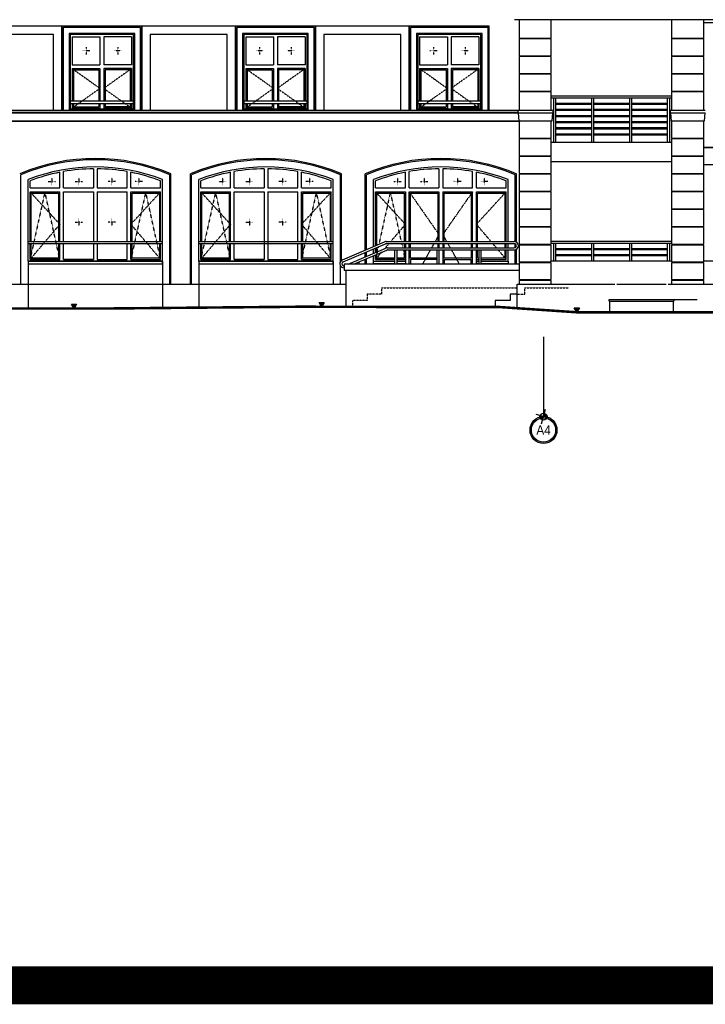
# Model space of a CAD drawing. Header units: inches. Extents: x -281236 to -70395, y 38777 to 102341.
# Tile 226 of 244: x -99095 to -97467, y 46338 to 48675. Entities that reach past the tile are written whole.
import ezdxf
from ezdxf.enums import TextEntityAlignment as Align

# ---------------------------------------------------------------- set-up
doc = ezdxf.new("R2010")
doc.units = ezdxf.units.IN
doc.header["$MEASUREMENT"] = 0
for name, pattern in [('CENTER', [2, 1.25, -0.25, 0.25, -0.25]), ('DASHED', [0.75, 0.5, -0.25]), ('DASHED2', [0.375, 0.25, -0.125])]:
    doc.linetypes.add(name, pattern=pattern)
doc.layers.get('0').update_dxf_attribs({"color": 101})
for name, color, linetype in [('Det--widok', 8, 'Continuous'), ('Fas--widok-cienka', 9, 'Continuous'), ('Fas--widok-glowna', 7, 'Continuous'), ('Fas-balustrada-widok', 64, 'Continuous'), ('Fas-kamien-hatch', 31, 'Continuous'), ('Fas-okno-hatch', 251, 'Continuous'), ('Fas-okno-widok', 8, 'Continuous'), ('opis-drogowy', 7, 'Continuous'), ('Os-osie glowne', 8, 'CENTER'), ('Os-osie-opis', 8, 'Continuous'), ('Pzt-uksztaltowanie terenu', 7, 'Continuous'), ('Sc-cegla pelna-hatch', 8, 'Continuous')]:
    doc.layers.add(name, color=color, linetype=linetype)
doc.styles.add('dwg_opis duży', font='ARIAL.TTF', dxfattribs={"width": 0.9})

# ---------------------------------------------------------------- blocks, each defined once
blk = doc.blocks.new('_opis_osi_liczbowy')
blk.add_hatch(color=256).paths.add_polyline_path([(32, 32), (32, 28.8, -1), (32, -28.8), (32, -32, 1)])
at = {"layer": 'Defpoints'}
h = blk.add_hatch(color=256, dxfattribs=at)
h.paths.add_polyline_path([(-2.2, -8, 0.414214), (8, -2.2), (0, 0)])
h.paths.add_polyline_path([(-8, 2.2), (0, 0), (2.2, 8, 0.414214)])
for radius in [32, 28.8]:
    blk.add_circle((32, 0), radius)
for p, q in [((17.3, -4.6), (-17.3, 4.6)), ((4.6, 17.3), (-4.6, -17.3))]:
    blk.add_line(p, q, dxfattribs=at)
blk.add_circle((0, 0), 8.32, dxfattribs=at)
at = {"style": 'dwg_opis duży', "width": 0.9}
blk.add_attdef('AXNAMEH', text='', height=22.4, rotation=90, dxfattribs=at).set_placement((32, 0), align=Align.MIDDLE_CENTER)

msp = doc.modelspace()

# ---------------------------------------------------------------- hatches: boundary and pattern name
at = {"layer": 'opis-drogowy'}
for points in [[(-98959.47, 48000.06), (-98965.47, 47989.66), (-98971.47, 48000.06)], [(-98372.27, 48004.06), (-98378.27, 47993.66), (-98384.27, 48004.06)], [(-97766.42, 47991.06), (-97772.42, 47980.66), (-97778.42, 47991.06)]]:
    msp.add_hatch(color=7, dxfattribs=at).paths.add_polyline_path(points)

# ---------------------------------------------------------------- linework, layer by layer
at = {"layer": 'Det--widok', "ltscale": 2}
msp.add_line((-97541.94, 48010.66), (-97486.91, 48010.66), dxfattribs=at)
at = {"layer": 'Fas--widok-cienka'}
for p, q in [((-97908.94, 48675.23), (-97908.94, 48631.71)), ((-97832.94, 48631.71), (-97832.94, 48675.23)), ((-97547.33, 48675.23), (-97547.33, 48631.71)), ((-97471.33, 48631.71), (-97471.33, 48675.23)), ((-97908.94, 48631.71), (-97832.94, 48631.71)), ((-97905.94, 48631.71), (-97905.94, 48629.71)), ((-97835.94, 48631.71), (-97835.94, 48629.71)), ((-97547.33, 48631.71), (-97471.33, 48631.71)), ((-97544.33, 48631.71), (-97544.33, 48629.71)), ((-97474.33, 48631.71), (-97474.33, 48629.71)), ((-97905.94, 48589.71), (-97905.94, 48587.71)), ((-97835.94, 48589.71), (-97835.94, 48587.71)), ((-97544.33, 48589.71), (-97544.33, 48587.71)), ((-97474.33, 48589.71), (-97474.33, 48587.71)), ((-97905.94, 48547.71), (-97905.94, 48545.71)), ((-97835.94, 48547.71), (-97835.94, 48545.71)), ((-97544.33, 48547.71), (-97544.33, 48545.71)), ((-97474.33, 48547.71), (-97474.33, 48545.71)), ((-97832.94, 48503.71), (-97908.94, 48503.71)), ((-97908.94, 48503.71), (-97908.94, 48459.71)), ((-97905.94, 48505.71), (-97905.94, 48503.71)), ((-97835.94, 48505.71), (-97835.94, 48503.71)), ((-97832.94, 48459.71), (-97832.94, 48503.71)), ((-97471.33, 48503.71), (-97547.33, 48503.71)), ((-97547.33, 48503.71), (-97547.33, 48459.71)), ((-97544.33, 48505.71), (-97544.33, 48503.71)), ((-97474.33, 48505.71), (-97474.33, 48503.71)), ((-97471.33, 48459.71), (-97471.33, 48503.71)), ((-97829.11, 48459.71), (-97912.77, 48459.71)), ((-97912.77, 48459.71), (-97912.77, 48454.36)), ((-97912.77, 48454.36), (-97829.11, 48454.36)), ((-97911.77, 48454.36), (-97910.27, 48434.36)), ((-97830.11, 48454.36), (-97831.61, 48434.36)), ((-97829.11, 48459.71), (-97829.11, 48454.36)), ((-97467.5, 48459.71), (-97551.15, 48459.71)), ((-97551.15, 48459.71), (-97551.15, 48454.36)), ((-97551.15, 48454.36), (-97467.5, 48454.36)), ((-97550.15, 48454.36), (-97548.65, 48434.36)), ((-97468.5, 48454.36), (-97470, 48434.36)), ((-97831.61, 48434.36), (-97910.27, 48434.36)), ((-97470, 48434.36), (-97548.65, 48434.36)), ((-97905.94, 48394.36), (-97905.94, 48392.36)), ((-97544.33, 48394.36), (-97544.33, 48392.36)), ((-97474.33, 48394.36), (-97474.33, 48392.36)), ((-97547.33, 48383.73), (-97832.94, 48383.73)), ((-97471.33, 48371.73), (-97143.33, 48371.73)), ((-97905.94, 48352.36), (-97905.94, 48350.36)), ((-97835.94, 48352.36), (-97835.94, 48350.36)), ((-97547.33, 48337.73), (-97832.94, 48337.73)), ((-97544.33, 48352.36), (-97544.33, 48350.36)), ((-97474.33, 48352.36), (-97474.33, 48350.36)), ((-97471.33, 48331.73), (-97143.33, 48331.73)), ((-99091.63, 48047.55), (-99091.63, 48307.19)), ((-98738.63, 48047.55), (-98738.63, 48307.19)), ((-98735.63, 48047.55), (-98735.63, 48309.18)), ((-98689.63, 48047.55), (-98689.63, 48309.18)), ((-98686.63, 48047.55), (-98686.63, 48307.19)), ((-98333.63, 48100.79), (-98333.63, 48307.19)), ((-98330.63, 48104.06), (-98330.63, 48309.18)), ((-98274.63, 48128.24), (-98274.63, 48309.18)), ((-98271.63, 48129.52), (-98271.63, 48307.19)), ((-97918.72, 48148.52), (-97918.72, 48307.23)), ((-97915.72, 48147.35), (-97915.72, 48309.22)), ((-97905.94, 48310.36), (-97905.94, 48308.36)), ((-97835.94, 48310.36), (-97835.94, 48308.36)), ((-97544.33, 48310.36), (-97544.33, 48308.36)), ((-97474.33, 48310.36), (-97474.33, 48308.36)), ((-97905.94, 48268.36), (-97905.94, 48266.36)), ((-97835.94, 48268.36), (-97835.94, 48266.36)), ((-97544.33, 48268.36), (-97544.33, 48266.36)), ((-97474.33, 48268.36), (-97474.33, 48266.36)), ((-97905.94, 48226.36), (-97905.94, 48224.36)), ((-97835.94, 48226.36), (-97835.94, 48224.36)), ((-97544.33, 48226.36), (-97544.33, 48224.36)), ((-97474.33, 48226.36), (-97474.33, 48224.36)), ((-97905.94, 48184.36), (-97905.94, 48182.36)), ((-97835.94, 48184.36), (-97835.94, 48182.36)), ((-97544.33, 48184.36), (-97544.33, 48182.36)), ((-97474.33, 48184.36), (-97474.33, 48182.36)), ((-97918.72, 48134.19), (-97918.72, 48143.28)), ((-97918.72, 48094.73), (-97918.72, 48128.95)), ((-97915.72, 48094.73), (-97915.72, 48130.12)), ((-97905.94, 48142.36), (-97905.94, 48140.36)), ((-97835.94, 48142.36), (-97835.94, 48140.36)), ((-97544.33, 48142.36), (-97544.33, 48140.36)), ((-97474.33, 48142.36), (-97474.33, 48140.36)), ((-98274.63, 48111.92), (-98274.63, 48122.8)), ((-98274.63, 48094.73), (-98274.63, 48106.48)), ((-98271.63, 48113.2), (-98271.63, 48124.08)), ((-98271.63, 48094.73), (-98271.63, 48107.77)), ((-98333.63, 48047.55), (-98333.63, 48090.89)), ((-98324.94, 48094.73), (-98324.94, 48079.73)), ((-97908.94, 48094.73), (-98324.94, 48094.73)), ((-97905.94, 48100.36), (-97905.94, 48098.36)), ((-97835.94, 48100.36), (-97835.94, 48098.36)), ((-97544.33, 48100.36), (-97544.33, 48098.36)), ((-97474.33, 48100.36), (-97474.33, 48098.36)), ((-97908.94, 48079.73), (-98324.94, 48079.73)), ((-98320.94, 48079.73), (-98320.94, 47993.59)), ((-97905.94, 48058.36), (-97905.94, 48056.36)), ((-97835.94, 48058.36), (-97835.94, 48056.36)), ((-97544.33, 48058.36), (-97544.33, 48056.36)), ((-97474.33, 48058.36), (-97474.33, 48056.36)), ((-99509.32, 48047.55), (-98320.94, 48047.55)), ((-97913.94, 47990.24), (-97913.94, 48047.55)), ((-97913.94, 48047.55), (-97682.44, 48047.55)), ((-97833.94, 48053.09), (-97833.94, 48053.09)), ((-97677.44, 48047.55), (-97560.44, 48047.55)), ((-97555.44, 48047.55), (-97059.22, 48047.55)), ((-97472.33, 48053.09), (-97472.33, 48053.09)), ((-97913.94, 48023.66), (-97930.94, 48023.66)), ((-97930.94, 48023.66), (-97930.94, 48008.66)), ((-97695.94, 48006.66), (-97695.94, 48010.66)), ((-97695.94, 48010.66), (-97541.94, 48010.66)), ((-97541.94, 48010.66), (-97541.94, 48006.66)), ((-97930.94, 48008.66), (-97965.94, 48008.66)), ((-97965.94, 48008.66), (-97965.94, 47993.2)), ((-97695.94, 48006.66), (-97541.94, 48006.66)), ((-97693.94, 47980.66), (-97693.94, 48006.66)), ((-97543.94, 48006.66), (-97543.94, 47980.66))]:
    msp.add_line(p, q, dxfattribs=at)
for points in [[(-98994.62, 48459.71), (-98994.62, 48659.71), (-99216.62, 48659.71), (-99216.62, 48459.71)], [(-98804.62, 48459.71), (-98804.62, 48659.71), (-98994.62, 48659.71), (-98994.62, 48459.71)], [(-98807.62, 48459.71), (-98807.62, 48656.71), (-98991.62, 48656.71), (-98991.62, 48459.71)], [(-98821.62, 48459.71), (-98821.62, 48642.71), (-98977.62, 48642.71), (-98977.62, 48459.71)], [(-98582.62, 48459.71), (-98582.62, 48659.71), (-98804.62, 48659.71), (-98804.62, 48459.71)], [(-98392.62, 48459.71), (-98392.62, 48659.71), (-98582.62, 48659.71), (-98582.62, 48459.71)], [(-98395.62, 48459.71), (-98395.62, 48656.71), (-98579.62, 48656.71), (-98579.62, 48459.71)], [(-98409.62, 48459.71), (-98409.62, 48642.71), (-98565.62, 48642.71), (-98565.62, 48459.71)], [(-98170.12, 48459.71), (-98170.12, 48659.71), (-98392.62, 48659.71), (-98392.62, 48459.71)], [(-97980.12, 48459.71), (-97980.12, 48659.71), (-98170.12, 48659.71), (-98170.12, 48459.71)], [(-97983.12, 48459.71), (-97983.12, 48656.71), (-98167.12, 48656.71), (-98167.12, 48459.71)], [(-97997.12, 48459.71), (-97997.12, 48642.71), (-98153.12, 48642.71), (-98153.12, 48459.71)], [(-99014.62, 48459.71), (-99014.62, 48639.71), (-99196.62, 48639.71), (-99196.62, 48459.71)], [(-98602.62, 48459.71), (-98602.62, 48639.71), (-98784.62, 48639.71), (-98784.62, 48459.71)], [(-98190.12, 48459.71), (-98190.12, 48639.71), (-98372.62, 48639.71), (-98372.62, 48459.71)], [(-99074.63, 48101.73), (-98755.63, 48101.73)], [(-99074.63, 48101.73), (-99074.63, 47989.66)], [(-98755.63, 48101.73), (-98755.63, 47990.86)], [(-98669.63, 48101.73), (-98350.63, 48101.73)], [(-98669.63, 48101.73), (-98669.63, 47991.65)], [(-98350.63, 48101.73), (-98350.63, 48047.55)], [(-97832.94, 48047.55), (-97832.94, 48056.36), (-97908.94, 48056.36), (-97908.94, 48047.55)], [(-97471.33, 48047.55), (-97471.33, 48056.36), (-97547.33, 48056.36), (-97547.33, 48047.55)]]:
    msp.add_lwpolyline(points, dxfattribs=at)
for points in [[(-97832.94, 48589.71), (-97832.94, 48629.71), (-97908.94, 48629.71), (-97908.94, 48589.71)], [(-97471.33, 48589.71), (-97471.33, 48629.71), (-97547.33, 48629.71), (-97547.33, 48589.71)], [(-97832.94, 48547.71), (-97832.94, 48587.71), (-97908.94, 48587.71), (-97908.94, 48547.71)], [(-97471.33, 48547.71), (-97471.33, 48587.71), (-97547.33, 48587.71), (-97547.33, 48547.71)], [(-97832.94, 48505.71), (-97832.94, 48545.71), (-97908.94, 48545.71), (-97908.94, 48505.71)], [(-97471.33, 48505.71), (-97471.33, 48545.71), (-97547.33, 48545.71), (-97547.33, 48505.71)], [(-97832.94, 48394.36), (-97832.94, 48434.36), (-97908.94, 48434.36), (-97908.94, 48394.36)], [(-97471.33, 48394.36), (-97471.33, 48434.36), (-97547.33, 48434.36), (-97547.33, 48394.36)], [(-97832.94, 48352.36), (-97832.94, 48392.36), (-97908.94, 48392.36), (-97908.94, 48352.36)], [(-97471.33, 48352.36), (-97471.33, 48392.36), (-97547.33, 48392.36), (-97547.33, 48352.36)], [(-97832.94, 48310.36), (-97832.94, 48350.36), (-97908.94, 48350.36), (-97908.94, 48310.36)], [(-97471.33, 48310.36), (-97471.33, 48350.36), (-97547.33, 48350.36), (-97547.33, 48310.36)], [(-97832.94, 48268.36), (-97832.94, 48308.36), (-97908.94, 48308.36), (-97908.94, 48268.36)], [(-97471.33, 48268.36), (-97471.33, 48308.36), (-97547.33, 48308.36), (-97547.33, 48268.36)], [(-97832.94, 48226.36), (-97832.94, 48266.36), (-97908.94, 48266.36), (-97908.94, 48226.36)], [(-97471.33, 48226.36), (-97471.33, 48266.36), (-97547.33, 48266.36), (-97547.33, 48226.36)], [(-97832.94, 48184.36), (-97832.94, 48224.36), (-97908.94, 48224.36), (-97908.94, 48184.36)], [(-97471.33, 48184.36), (-97471.33, 48224.36), (-97547.33, 48224.36), (-97547.33, 48184.36)], [(-97832.94, 48142.36), (-97832.94, 48182.36), (-97908.94, 48182.36), (-97908.94, 48142.36)], [(-97471.33, 48142.36), (-97471.33, 48182.36), (-97547.33, 48182.36), (-97547.33, 48142.36)], [(-97832.94, 48100.36), (-97832.94, 48140.36), (-97908.94, 48140.36), (-97908.94, 48100.36)], [(-97471.33, 48100.36), (-97471.33, 48140.36), (-97547.33, 48140.36), (-97547.33, 48100.36)], [(-97832.94, 48058.36), (-97832.94, 48098.36), (-97908.94, 48098.36), (-97908.94, 48058.36)], [(-97471.33, 48058.36), (-97471.33, 48098.36), (-97547.33, 48098.36), (-97547.33, 48058.36)]]:
    msp.add_lwpolyline(points, close=True, dxfattribs=at)
for centre, radius, start, end in [((-98915.13, 47886.73), 459, 66.97928, 113.02072), ((-98915.13, 47886.73), 456, 67.22845, 112.77155), ((-98510.13, 47886.73), 459, 66.97928, 113.02072), ((-98510.13, 47886.73), 456, 67.22845, 112.77155), ((-98095.13, 47886.73), 459, 66.99126, 113.02072), ((-98095.13, 47886.73), 456, 67.24048, 112.77155)]:
    msp.add_arc(centre, radius, start, end, dxfattribs=at)
at = {"layer": 'Fas--widok-glowna'}
msp.add_line((-96694.67, 48675.23), (-97919.98, 48675.23), dxfattribs=at)
for points in [[(-97912.91, 48459.71), (-99920.33, 48459.71)], [(-97912.91, 48454.36), (-99920.33, 48454.36)], [(-99917.35, 48459.71), (-97909.93, 48459.71)], [(-99917.35, 48454.36), (-97909.93, 48454.36)], [(-97909.91, 48434.36), (-99923.33, 48434.36)], [(-99920.35, 48434.36), (-97906.93, 48434.36)]]:
    msp.add_lwpolyline(points, dxfattribs=at)
at = {"layer": 'Fas-balustrada-widok'}
for p, q in [((-97547.33, 48493.73), (-97832.94, 48493.73)), ((-97547.33, 48493.73), (-97832.94, 48493.73)), ((-97547.33, 48488.73), (-97832.94, 48488.73)), ((-97827.63, 48488.73), (-97827.63, 48383.73)), ((-97822.63, 48488.73), (-97822.63, 48383.73)), ((-97737.63, 48488.73), (-97737.63, 48383.73)), ((-97732.63, 48488.73), (-97732.63, 48383.73)), ((-97647.63, 48488.73), (-97647.63, 48383.73)), ((-97642.63, 48488.73), (-97642.63, 48383.73)), ((-97557.63, 48488.73), (-97557.63, 48383.73)), ((-97552.63, 48488.73), (-97552.63, 48383.73)), ((-97737.63, 48476.62), (-97822.63, 48476.62)), ((-97737.63, 48474.12), (-97822.63, 48474.12)), ((-97737.63, 48462.01), (-97822.63, 48462.01)), ((-97737.63, 48459.51), (-97822.63, 48459.51)), ((-97647.63, 48476.62), (-97732.63, 48476.62)), ((-97647.63, 48474.12), (-97732.63, 48474.12)), ((-97647.63, 48462.01), (-97732.63, 48462.01)), ((-97647.63, 48459.51), (-97732.63, 48459.51)), ((-97557.63, 48476.62), (-97642.63, 48476.62)), ((-97557.63, 48474.12), (-97642.63, 48474.12)), ((-97557.63, 48462.01), (-97642.63, 48462.01)), ((-97557.63, 48459.51), (-97642.63, 48459.51)), ((-97737.63, 48447.39), (-97822.63, 48447.39)), ((-97737.63, 48444.89), (-97822.63, 48444.89)), ((-97737.63, 48432.78), (-97822.63, 48432.78)), ((-97647.63, 48447.39), (-97732.63, 48447.39)), ((-97647.63, 48444.89), (-97732.63, 48444.89)), ((-97647.63, 48432.78), (-97732.63, 48432.78)), ((-97557.63, 48447.39), (-97642.63, 48447.39)), ((-97557.63, 48444.89), (-97642.63, 48444.89)), ((-97557.63, 48432.78), (-97642.63, 48432.78)), ((-97737.63, 48430.28), (-97822.63, 48430.28)), ((-97737.63, 48418.17), (-97822.63, 48418.17)), ((-97737.63, 48415.67), (-97822.63, 48415.67)), ((-97647.63, 48430.28), (-97732.63, 48430.28)), ((-97647.63, 48418.17), (-97732.63, 48418.17)), ((-97647.63, 48415.67), (-97732.63, 48415.67)), ((-97557.63, 48430.28), (-97642.63, 48430.28)), ((-97557.63, 48418.17), (-97642.63, 48418.17)), ((-97557.63, 48415.67), (-97642.63, 48415.67)), ((-97737.63, 48403.55), (-97822.63, 48403.55)), ((-97737.63, 48401.05), (-97822.63, 48401.05)), ((-97647.63, 48403.55), (-97732.63, 48403.55)), ((-97647.63, 48401.05), (-97732.63, 48401.05)), ((-97557.63, 48403.55), (-97642.63, 48403.55)), ((-97557.63, 48401.05), (-97642.63, 48401.05)), ((-99074.63, 48148.9), (-98755.63, 48148.9)), ((-99074.63, 48143.9), (-98755.63, 48143.9)), ((-98669.63, 48148.9), (-98350.63, 48148.9)), ((-98669.63, 48143.9), (-98350.63, 48143.9)), ((-98328.87, 48105.03), (-98228.52, 48147.96)), ((-98326.91, 48100.43), (-98226.56, 48143.36)), ((-98314.81, 48094.73), (-98225.52, 48132.93)), ((-98302.1, 48094.73), (-98223.55, 48128.33)), ((-98224.66, 48148.74), (-97920.8, 48148.74)), ((-98224.66, 48143.74), (-97920.8, 48143.74)), ((-98221.58, 48133.74), (-97920.8, 48133.74)), ((-98221.58, 48128.74), (-97920.8, 48128.74)), ((-98204.94, 48128.74), (-98204.94, 48094.73)), ((-98199.94, 48128.74), (-98199.94, 48094.73)), ((-98104.94, 48128.74), (-98104.94, 48094.73)), ((-98099.94, 48128.74), (-98099.94, 48094.73)), ((-98004.94, 48128.74), (-98004.94, 48094.73)), ((-97999.94, 48128.74), (-97999.94, 48094.73)), ((-97547.33, 48148.66), (-97832.94, 48148.66)), ((-97547.33, 48148.66), (-97832.94, 48148.66)), ((-97547.33, 48143.66), (-97832.94, 48143.66)), ((-97827.63, 48143.66), (-97827.63, 48103.09)), ((-97822.63, 48143.66), (-97822.63, 48103.09)), ((-97737.63, 48131.55), (-97822.63, 48131.55)), ((-97737.63, 48129.05), (-97822.63, 48129.05)), ((-97737.63, 48143.66), (-97737.63, 48103.09)), ((-97732.63, 48143.66), (-97732.63, 48103.09)), ((-97647.63, 48131.55), (-97732.63, 48131.55)), ((-97647.63, 48129.05), (-97732.63, 48129.05)), ((-97647.63, 48143.66), (-97647.63, 48103.09)), ((-97642.63, 48143.66), (-97642.63, 48103.09)), ((-97557.63, 48131.55), (-97642.63, 48131.55)), ((-97557.63, 48129.05), (-97642.63, 48129.05)), ((-97557.63, 48143.66), (-97557.63, 48103.09)), ((-97552.63, 48143.66), (-97552.63, 48103.09)), ((-97737.63, 48117.05), (-97822.63, 48117.05)), ((-97647.63, 48117.05), (-97732.63, 48117.05)), ((-97557.63, 48117.05), (-97642.63, 48117.05)), ((-98334.94, 48095.84), (-98334.94, 48095.84)), ((-98329.94, 48095.84), (-98329.94, 48095.84)), ((-98294.94, 48097.79), (-98294.94, 48094.73)), ((-98289.94, 48099.93), (-98289.94, 48094.73))]:
    msp.add_line(p, q, dxfattribs=at)
for points in [[(-98974.62, 48476.61), (-98824.62, 48476.61), (-98824.62, 48481.61), (-98974.62, 48481.61)], [(-98562.62, 48476.61), (-98412.62, 48476.61), (-98412.62, 48481.61), (-98562.62, 48481.61)], [(-98150.12, 48476.61), (-98000.12, 48476.61), (-98000.12, 48481.61), (-98150.12, 48481.61)]]:
    msp.add_lwpolyline(points, close=True, dxfattribs=at)
for points in [[(-97737.63, 48114.59), (-97822.63, 48114.59)], [(-97647.63, 48114.59), (-97732.63, 48114.59)], [(-97557.63, 48114.59), (-97642.63, 48114.59)]]:
    msp.add_lwpolyline(points, dxfattribs=at)
for centre, radius, start, end in [((-98224.66, 48138.74), 10, 90, 112.73423), ((-98224.66, 48138.74), 5, 90, 112.73423), ((-98221.58, 48123.74), 10, 90, 113.1597), ((-98221.58, 48123.74), 5, 90, 113.1597), ((-97920.8, 48138.74), 10, 0, 90), ((-97920.8, 48138.74), 5, 0, 90), ((-97920.8, 48138.74), 5, 270, 0), ((-97920.8, 48138.74), 10, 270, 0), ((-98324.94, 48095.84), 10, 113.1597, 180), ((-98324.94, 48095.84), 10, 180, 270), ((-98324.94, 48095.84), 5, 113.1597, 180), ((-98324.94, 48095.84), 5, 180, 270)]:
    msp.add_arc(centre, radius, start, end, dxfattribs=at)
at = {"layer": 'Fas-kamien-hatch'}
for p, q in [((-98179.38, 48101.73), (-98179.38, 48095.73)), ((-98010.88, 48101.73), (-98010.88, 48095.73))]:
    msp.add_line(p, q, dxfattribs=at)
for points in [[(-98977.62, 48459.71), (-98821.62, 48459.71), (-98821.62, 48462.71), (-98977.62, 48462.71)], [(-98565.62, 48459.71), (-98409.62, 48459.71), (-98409.62, 48462.71), (-98565.62, 48462.71)], [(-98153.12, 48459.71), (-97997.12, 48459.71), (-97997.12, 48462.71), (-98153.12, 48462.71)], [(-99074.63, 48095.73), (-98755.63, 48095.73), (-98755.63, 48101.73), (-99074.63, 48101.73)], [(-98669.63, 48095.73), (-98350.63, 48095.73), (-98350.63, 48101.73), (-98669.63, 48101.73)]]:
    msp.add_lwpolyline(points, close=True, dxfattribs=at)
for points in [[(-98204.94, 48095.73), (-98254.63, 48095.73), (-98254.63, 48101.73), (-98204.94, 48101.73)], [(-98199.94, 48101.73), (-98179.38, 48101.73)], [(-98179.38, 48095.73), (-98199.94, 48095.73)], [(-98010.88, 48101.73), (-98004.94, 48101.73)], [(-98004.94, 48095.73), (-98010.88, 48095.73)], [(-97999.94, 48101.73), (-97935.63, 48101.73), (-97935.63, 48095.73), (-97999.94, 48095.73)]]:
    msp.add_lwpolyline(points, dxfattribs=at)
at = {"layer": 'Fas-okno-hatch', "linetype": 'DASHED', "ltscale": 0.2}
for p, q in [((-98928.48, 48601.21), (-98945.76, 48601.21)), ((-98937.12, 48609.85), (-98937.12, 48592.57)), ((-98853.48, 48601.21), (-98870.76, 48601.21)), ((-98862.12, 48609.85), (-98862.12, 48592.57)), ((-98516.48, 48601.21), (-98533.76, 48601.21)), ((-98525.12, 48609.85), (-98525.12, 48592.57)), ((-98441.48, 48601.21), (-98458.76, 48601.21)), ((-98450.12, 48609.85), (-98450.12, 48592.57)), ((-98103.98, 48601.21), (-98121.26, 48601.21)), ((-98112.62, 48609.85), (-98112.62, 48592.57)), ((-98028.98, 48601.21), (-98046.26, 48601.21)), ((-98037.62, 48609.85), (-98037.62, 48592.57)), ((-99026.94, 48291.1), (-99009.66, 48291.1)), ((-99018.3, 48299.74), (-99018.3, 48282.46)), ((-98963.25, 48291.1), (-98945.97, 48291.1)), ((-98954.61, 48299.74), (-98954.61, 48282.46)), ((-98867.01, 48291.1), (-98884.29, 48291.1)), ((-98875.65, 48299.74), (-98875.65, 48282.46)), ((-98803.32, 48291.1), (-98820.6, 48291.1)), ((-98811.96, 48299.74), (-98811.96, 48282.46)), ((-98621.94, 48291.1), (-98604.66, 48291.1)), ((-98613.3, 48299.74), (-98613.3, 48282.46)), ((-98558.25, 48291.1), (-98540.97, 48291.1)), ((-98549.61, 48299.74), (-98549.61, 48282.46)), ((-98462.01, 48291.1), (-98479.29, 48291.1)), ((-98470.65, 48299.74), (-98470.65, 48282.46)), ((-98398.32, 48291.1), (-98415.6, 48291.1)), ((-98406.96, 48299.74), (-98406.96, 48282.46)), ((-98206.94, 48291.1), (-98189.66, 48291.1)), ((-98198.3, 48299.74), (-98198.3, 48282.46)), ((-98143.25, 48291.1), (-98125.97, 48291.1)), ((-98134.61, 48299.74), (-98134.61, 48282.46)), ((-98047.01, 48291.1), (-98064.29, 48291.1)), ((-98055.65, 48299.74), (-98055.65, 48282.46)), ((-97983.32, 48291.1), (-98000.6, 48291.1)), ((-97991.96, 48299.74), (-97991.96, 48282.46)), ((-99070.13, 48266.73), (-98999.38, 48189.48)), ((-98760.13, 48266.73), (-98830.88, 48189.48)), ((-98665.13, 48266.73), (-98594.38, 48189.48)), ((-98355.13, 48266.73), (-98425.88, 48189.48)), ((-98250.13, 48266.73), (-98179.38, 48189.48)), ((-97940.13, 48266.73), (-98010.88, 48189.48)), ((-98999.38, 48189.48), (-99070.13, 48106.23)), ((-98830.88, 48189.48), (-98760.13, 48106.23)), ((-98594.38, 48189.48), (-98665.13, 48106.23)), ((-98425.88, 48189.48), (-98355.13, 48106.23)), ((-98179.38, 48189.48), (-98214.01, 48148.74)), ((-98010.88, 48189.48), (-97976.25, 48148.74)), ((-98218.26, 48143.74), (-98228.54, 48131.64)), ((-97972, 48143.74), (-97963.5, 48133.74)), ((-97959.25, 48128.74), (-97940.13, 48106.23)), ((-98235.8, 48123.09), (-98250.13, 48106.23))]:
    msp.add_line(p, q, dxfattribs=at)
for points in [[(-98970.12, 48559.21), (-98904.12, 48512.21), (-98970.12, 48465.21)], [(-98829.12, 48559.21), (-98895.12, 48512.21), (-98829.12, 48465.21)], [(-98558.12, 48559.21), (-98492.12, 48512.21), (-98558.12, 48465.21)], [(-98417.12, 48559.21), (-98483.12, 48512.21), (-98417.12, 48465.21)], [(-98145.62, 48559.21), (-98079.62, 48512.21), (-98145.62, 48465.21)], [(-98004.62, 48559.21), (-98070.62, 48512.21), (-98004.62, 48465.21)], [(-98999.38, 48106.23), (-99034.76, 48266.73), (-99070.13, 48106.23)], [(-98760.13, 48106.23), (-98795.51, 48266.73), (-98830.88, 48106.23)], [(-98594.38, 48106.23), (-98629.76, 48266.73), (-98665.13, 48106.23)], [(-98355.13, 48106.23), (-98390.51, 48266.73), (-98425.88, 48106.23)], [(-98188.75, 48148.74), (-98214.76, 48266.73), (-98242.23, 48142.1)], [(-98170.38, 48266.73), (-98099.63, 48165.13), (-98108.8, 48148.74)], [(-98019.88, 48266.73), (-98090.63, 48165.13), (-98081.46, 48148.74)], [(-98954.61, 48203.45), (-98954.61, 48186.17)], [(-98875.65, 48203.45), (-98875.65, 48186.17)], [(-98549.61, 48203.45), (-98549.61, 48186.17)], [(-98470.65, 48203.45), (-98470.65, 48186.17)], [(-98963.25, 48194.81), (-98945.97, 48194.81)], [(-98867.01, 48194.81), (-98884.29, 48194.81)], [(-98558.25, 48194.81), (-98540.97, 48194.81)], [(-98462.01, 48194.81), (-98479.29, 48194.81)], [(-98243.55, 48136.09), (-98250.13, 48106.23)], [(-98185.44, 48133.74), (-98187.65, 48143.74)], [(-98179.38, 48106.23), (-98184.34, 48128.74)], [(-98119.99, 48128.74), (-98139.01, 48094.73)], [(-98111.6, 48143.74), (-98117.19, 48133.74)], [(-98078.66, 48143.74), (-98073.07, 48133.74)], [(-98070.27, 48128.74), (-98051.25, 48094.73)]]:
    msp.add_lwpolyline(points, dxfattribs=at)
at = {"layer": 'Fas-okno-widok'}
for p, q in [((-98970.12, 48568.21), (-98904.12, 48568.21)), ((-98970.12, 48559.21), (-98904.12, 48559.21)), ((-98967.12, 48556.21), (-98907.12, 48556.21)), ((-98829.12, 48568.21), (-98895.12, 48568.21)), ((-98829.12, 48559.21), (-98895.12, 48559.21)), ((-98832.12, 48556.21), (-98892.12, 48556.21)), ((-98558.12, 48568.21), (-98492.12, 48568.21)), ((-98558.12, 48559.21), (-98492.12, 48559.21)), ((-98555.12, 48556.21), (-98495.12, 48556.21)), ((-98417.12, 48568.21), (-98483.12, 48568.21)), ((-98417.12, 48559.21), (-98483.12, 48559.21)), ((-98420.12, 48556.21), (-98480.12, 48556.21)), ((-98145.62, 48568.21), (-98079.62, 48568.21)), ((-98145.62, 48559.21), (-98079.62, 48559.21)), ((-98142.62, 48556.21), (-98082.62, 48556.21)), ((-98004.62, 48568.21), (-98070.62, 48568.21)), ((-98004.62, 48559.21), (-98070.62, 48559.21)), ((-98007.62, 48556.21), (-98067.62, 48556.21)), ((-97143.33, 48371.73), (-97471.33, 48371.73)), ((-98990.38, 48275.73), (-98990.38, 48314.67)), ((-98919.63, 48321.21), (-98919.63, 48275.73)), ((-98910.63, 48321.21), (-98910.63, 48275.73)), ((-98839.88, 48275.73), (-98839.88, 48314.67)), ((-98585.38, 48275.73), (-98585.38, 48314.67)), ((-98514.63, 48321.21), (-98514.63, 48275.73)), ((-98505.63, 48321.21), (-98505.63, 48275.73)), ((-98434.88, 48275.73), (-98434.88, 48314.67)), ((-98170.38, 48275.73), (-98170.38, 48314.67)), ((-98099.63, 48321.21), (-98099.63, 48275.73)), ((-98090.63, 48321.21), (-98090.63, 48275.73)), ((-98019.88, 48275.73), (-98019.88, 48314.67)), ((-99074.63, 48101.73), (-99074.63, 48295.73)), ((-99070.13, 48275.73), (-99070.13, 48292.65)), ((-98999.38, 48275.73), (-98999.38, 48312.99)), ((-98830.88, 48275.73), (-98830.88, 48312.99)), ((-98760.13, 48275.73), (-98760.13, 48292.65)), ((-98755.63, 48101.73), (-98755.63, 48295.73)), ((-98669.63, 48101.73), (-98669.63, 48295.73)), ((-98665.13, 48275.73), (-98665.13, 48292.65)), ((-98594.38, 48275.73), (-98594.38, 48312.99)), ((-98425.88, 48275.73), (-98425.88, 48312.99)), ((-98355.13, 48275.73), (-98355.13, 48292.65)), ((-98350.63, 48101.73), (-98350.63, 48295.73)), ((-98254.63, 48136.79), (-98254.63, 48295.73)), ((-98250.13, 48275.73), (-98250.13, 48292.65)), ((-98179.38, 48275.73), (-98179.38, 48312.99)), ((-98010.88, 48275.73), (-98010.88, 48312.99)), ((-97940.13, 48275.73), (-97940.13, 48292.65)), ((-97935.63, 48148.74), (-97935.63, 48295.73)), ((-99070.13, 48275.73), (-98999.38, 48275.73)), ((-98990.38, 48275.73), (-98919.63, 48275.73)), ((-98910.63, 48275.73), (-98839.88, 48275.73)), ((-98830.88, 48275.73), (-98760.13, 48275.73)), ((-98665.13, 48275.73), (-98594.38, 48275.73)), ((-98585.38, 48275.73), (-98514.63, 48275.73)), ((-98505.63, 48275.73), (-98434.88, 48275.73)), ((-98425.88, 48275.73), (-98355.13, 48275.73)), ((-98250.13, 48275.73), (-98179.38, 48275.73)), ((-98170.38, 48275.73), (-98099.63, 48275.73)), ((-98090.63, 48275.73), (-98019.88, 48275.73)), ((-98010.88, 48275.73), (-97940.13, 48275.73)), ((-99070.13, 48148.9), (-99070.13, 48266.73)), ((-99070.13, 48266.73), (-98999.38, 48266.73)), ((-99067.13, 48263.73), (-99002.38, 48263.73)), ((-99067.13, 48148.9), (-99067.13, 48263.73)), ((-99002.38, 48263.73), (-99002.38, 48148.9)), ((-98999.38, 48148.9), (-98999.38, 48266.73)), ((-98990.38, 48266.73), (-98919.63, 48266.73)), ((-98990.38, 48148.9), (-98990.38, 48266.73)), ((-98919.63, 48266.73), (-98919.63, 48148.9)), ((-98910.63, 48266.73), (-98910.63, 48148.9)), ((-98910.63, 48266.73), (-98839.88, 48266.73)), ((-98839.88, 48148.9), (-98839.88, 48266.73)), ((-98830.88, 48266.73), (-98760.13, 48266.73)), ((-98830.88, 48148.9), (-98830.88, 48266.73)), ((-98827.88, 48263.73), (-98763.13, 48263.73)), ((-98827.88, 48148.9), (-98827.88, 48263.73)), ((-98763.13, 48263.73), (-98763.13, 48148.9)), ((-98760.13, 48148.9), (-98760.13, 48266.73)), ((-98665.13, 48148.9), (-98665.13, 48266.73)), ((-98665.13, 48266.73), (-98594.38, 48266.73)), ((-98662.13, 48263.73), (-98597.38, 48263.73)), ((-98662.13, 48148.9), (-98662.13, 48263.73)), ((-98597.38, 48263.73), (-98597.38, 48148.9)), ((-98594.38, 48148.9), (-98594.38, 48266.73)), ((-98585.38, 48266.73), (-98514.63, 48266.73)), ((-98585.38, 48148.9), (-98585.38, 48266.73)), ((-98514.63, 48266.73), (-98514.63, 48106.23)), ((-98505.63, 48266.73), (-98505.63, 48106.23)), ((-98505.63, 48266.73), (-98434.88, 48266.73)), ((-98434.88, 48148.9), (-98434.88, 48266.73)), ((-98425.88, 48266.73), (-98355.13, 48266.73)), ((-98425.88, 48148.9), (-98425.88, 48266.73)), ((-98422.88, 48263.73), (-98358.13, 48263.73)), ((-98422.88, 48148.9), (-98422.88, 48263.73)), ((-98358.13, 48263.73), (-98358.13, 48148.9)), ((-98355.13, 48148.9), (-98355.13, 48266.73)), ((-98250.13, 48266.73), (-98179.38, 48266.73)), ((-98247.13, 48263.73), (-98182.38, 48263.73)), ((-98247.13, 48140), (-98247.13, 48263.73)), ((-98182.38, 48263.73), (-98182.38, 48148.74)), ((-98170.38, 48266.73), (-98099.63, 48266.73)), ((-98167.38, 48263.73), (-98102.63, 48263.73)), ((-98167.38, 48148.74), (-98167.38, 48263.73)), ((-98102.63, 48263.73), (-98102.63, 48148.74)), ((-98090.63, 48266.73), (-98090.63, 48148.74)), ((-98090.63, 48266.73), (-98019.88, 48266.73)), ((-98087.63, 48263.73), (-98022.88, 48263.73)), ((-98087.63, 48148.74), (-98087.63, 48263.73)), ((-98022.88, 48263.73), (-98022.88, 48148.74)), ((-98019.88, 48154.9), (-98019.88, 48266.73)), ((-98019.88, 48148.74), (-98019.88, 48266.73)), ((-98010.88, 48266.73), (-97940.13, 48266.73)), ((-98010.88, 48148.74), (-98010.88, 48266.73)), ((-98007.88, 48263.73), (-97943.13, 48263.73)), ((-98007.88, 48148.74), (-98007.88, 48263.73)), ((-97943.13, 48263.73), (-97943.13, 48148.74)), ((-97940.13, 48148.74), (-97940.13, 48266.73)), ((-99070.13, 48106.23), (-99070.13, 48143.9)), ((-99067.13, 48109.23), (-99067.13, 48143.9)), ((-99002.38, 48143.9), (-99002.38, 48109.23)), ((-98999.38, 48106.23), (-98999.38, 48143.9)), ((-98990.38, 48106.23), (-98990.38, 48143.9)), ((-98919.63, 48143.9), (-98919.63, 48106.23)), ((-98910.63, 48143.9), (-98910.63, 48106.23)), ((-98839.88, 48106.23), (-98839.88, 48143.9)), ((-98830.88, 48106.23), (-98830.88, 48143.9)), ((-98827.88, 48109.23), (-98827.88, 48143.9)), ((-98763.13, 48143.9), (-98763.13, 48109.23)), ((-98760.13, 48106.23), (-98760.13, 48143.9)), ((-98665.13, 48106.23), (-98665.13, 48143.9)), ((-98662.13, 48109.23), (-98662.13, 48143.9)), ((-98597.38, 48143.9), (-98597.38, 48109.23)), ((-98594.38, 48106.23), (-98594.38, 48143.9)), ((-98585.38, 48106.23), (-98585.38, 48143.9)), ((-98434.88, 48106.23), (-98434.88, 48143.9)), ((-98425.88, 48106.23), (-98425.88, 48143.9)), ((-98422.88, 48109.23), (-98422.88, 48143.9)), ((-98358.13, 48143.9), (-98358.13, 48109.23)), ((-98355.13, 48106.23), (-98355.13, 48143.9)), ((-98254.63, 48120.48), (-98254.63, 48131.35)), ((-98250.13, 48122.4), (-98250.13, 48133.28)), ((-98247.13, 48123.68), (-98247.13, 48134.56)), ((-98182.38, 48143.74), (-98182.38, 48133.74)), ((-98182.38, 48128.74), (-98182.38, 48109.23)), ((-98179.38, 48143.74), (-98179.38, 48133.74)), ((-98179.38, 48128.74), (-98179.38, 48094.73)), ((-98170.38, 48133.74), (-98170.38, 48143.74)), ((-98170.38, 48094.73), (-98170.38, 48128.74)), ((-98167.38, 48133.74), (-98167.38, 48143.74)), ((-98167.38, 48109.23), (-98167.38, 48128.74)), ((-98102.63, 48143.74), (-98102.63, 48133.74)), ((-98099.63, 48143.74), (-98099.63, 48133.74)), ((-98099.63, 48128.74), (-98099.63, 48094.73)), ((-98090.63, 48143.74), (-98090.63, 48133.74)), ((-98090.63, 48128.74), (-98090.63, 48094.73)), ((-98087.63, 48133.74), (-98087.63, 48143.74)), ((-98087.63, 48109.23), (-98087.63, 48128.74)), ((-98022.88, 48143.74), (-98022.88, 48133.74)), ((-98022.88, 48128.74), (-98022.88, 48109.23)), ((-98019.89, 48094.73), (-98019.89, 48128.74)), ((-98019.88, 48133.74), (-98019.88, 48143.74)), ((-98010.88, 48133.74), (-98010.88, 48143.74)), ((-98010.88, 48094.73), (-98010.88, 48128.74)), ((-98007.88, 48133.74), (-98007.88, 48143.74)), ((-98007.88, 48109.23), (-98007.88, 48128.74)), ((-97943.13, 48143.74), (-97943.13, 48133.74)), ((-97943.13, 48128.74), (-97943.13, 48109.23)), ((-97940.13, 48133.74), (-97940.13, 48143.74)), ((-97940.13, 48106.23), (-97940.13, 48128.74)), ((-97935.63, 48133.74), (-97935.63, 48143.74)), ((-97935.63, 48101.73), (-97935.63, 48128.74)), ((-99070.13, 48106.23), (-98999.38, 48106.23)), ((-99002.38, 48109.23), (-99067.13, 48109.23)), ((-98990.38, 48106.23), (-98919.63, 48106.23)), ((-98910.63, 48106.23), (-98839.88, 48106.23)), ((-98830.88, 48106.23), (-98760.13, 48106.23)), ((-98763.13, 48109.23), (-98827.88, 48109.23)), ((-98665.13, 48106.23), (-98594.38, 48106.23)), ((-98597.38, 48109.23), (-98662.13, 48109.23)), ((-98585.38, 48106.23), (-98514.63, 48106.23)), ((-98505.63, 48106.23), (-98434.88, 48106.23)), ((-98425.88, 48106.23), (-98355.13, 48106.23)), ((-98358.13, 48109.23), (-98422.88, 48109.23)), ((-98254.63, 48101.73), (-98254.63, 48115.04)), ((-98250.13, 48106.23), (-98250.13, 48116.96)), ((-98250.13, 48106.23), (-98204.94, 48106.23)), ((-98204.94, 48106.23), (-98250.13, 48106.23)), ((-98247.13, 48109.23), (-98247.13, 48118.25)), ((-98204.94, 48109.23), (-98247.13, 48109.23)), ((-98182.38, 48109.23), (-98199.94, 48109.23)), ((-98199.94, 48106.23), (-98179.38, 48106.23)), ((-98179.38, 48106.23), (-98199.94, 48106.23)), ((-98104.94, 48109.23), (-98167.38, 48109.23)), ((-98104.94, 48106.23), (-98167.38, 48106.23)), ((-98167.38, 48106.23), (-98167.38, 48094.73)), ((-98022.88, 48109.23), (-98087.63, 48109.23)), ((-98087.63, 48106.23), (-98022.88, 48106.23)), ((-98087.63, 48106.23), (-98087.63, 48094.73)), ((-98022.88, 48094.73), (-98022.88, 48106.23)), ((-98010.88, 48106.23), (-98004.94, 48106.23)), ((-98004.94, 48109.23), (-98007.88, 48109.23)), ((-97943.13, 48109.23), (-97999.94, 48109.23)), ((-97999.94, 48106.23), (-97940.13, 48106.23)), ((-99074.63, 48101.73), (-98755.63, 48101.73)), ((-98669.63, 48101.73), (-98350.63, 48101.73)), ((-97832.94, 48103.09), (-97547.33, 48103.09)), ((-97471.33, 48103.09), (-97143.33, 48103.09))]:
    msp.add_line(p, q, dxfattribs=at)
at = {"layer": 'Fas-okno-widok', "linetype": 'DASHED2'}
for p, q in [((-98234.94, 48023.66), (-98234.94, 48038.66)), ((-98234.94, 48038.66), (-97913.94, 48038.66)), ((-97895.94, 48023.66), (-97895.94, 48038.66)), ((-97895.94, 48038.66), (-97791.69, 48038.66)), ((-98234.94, 48023.66), (-98269.94, 48023.66)), ((-98269.94, 48023.66), (-98269.94, 48008.66)), ((-97913.94, 48023.66), (-97895.94, 48023.66)), ((-98269.94, 48008.66), (-98304.94, 48008.66)), ((-98304.94, 48008.66), (-98304.94, 47993.54))]:
    msp.add_line(p, q, dxfattribs=at)
at = {"layer": 'Fas-okno-widok'}
for points in [[(-97471.33, 48668.73), (-97143.33, 48668.73)], [(-98824.62, 48493.61), (-98824.62, 48639.71), (-98974.62, 48639.71), (-98974.62, 48493.61)], [(-98974.62, 48639.71), (-98974.62, 48634.21)], [(-98970.12, 48634.21), (-98904.12, 48634.21)], [(-98970.12, 48634.21), (-98970.12, 48568.21)], [(-98904.12, 48634.21), (-98904.12, 48568.21)], [(-98895.12, 48634.21), (-98895.12, 48568.21)], [(-98829.12, 48634.21), (-98895.12, 48634.21)], [(-98829.12, 48634.21), (-98829.12, 48568.21)], [(-98412.62, 48493.61), (-98412.62, 48639.71), (-98562.62, 48639.71), (-98562.62, 48493.61)], [(-98562.62, 48639.71), (-98562.62, 48634.21)], [(-98558.12, 48634.21), (-98492.12, 48634.21)], [(-98558.12, 48634.21), (-98558.12, 48568.21)], [(-98492.12, 48634.21), (-98492.12, 48568.21)], [(-98483.12, 48634.21), (-98483.12, 48568.21)], [(-98417.12, 48634.21), (-98483.12, 48634.21)], [(-98417.12, 48634.21), (-98417.12, 48568.21)], [(-98000.12, 48493.61), (-98000.12, 48639.71), (-98150.12, 48639.71), (-98150.12, 48493.61)], [(-98150.12, 48639.71), (-98150.12, 48634.21)], [(-98145.62, 48634.21), (-98079.62, 48634.21)], [(-98145.62, 48634.21), (-98145.62, 48568.21)], [(-98079.62, 48634.21), (-98079.62, 48568.21)], [(-98070.62, 48634.21), (-98070.62, 48568.21)], [(-98004.62, 48634.21), (-98070.62, 48634.21)], [(-98004.62, 48634.21), (-98004.62, 48568.21)], [(-98970.12, 48559.21), (-98970.12, 48481.61)], [(-98967.12, 48556.21), (-98967.12, 48481.61)], [(-98907.12, 48556.21), (-98907.12, 48481.61)], [(-98904.12, 48559.21), (-98904.12, 48481.61)], [(-98895.12, 48559.21), (-98895.12, 48481.61)], [(-98892.12, 48556.21), (-98892.12, 48481.61)], [(-98832.12, 48556.21), (-98832.12, 48481.61)], [(-98829.12, 48559.21), (-98829.12, 48481.61)], [(-98558.12, 48559.21), (-98558.12, 48481.61)], [(-98555.12, 48556.21), (-98555.12, 48481.61)], [(-98495.12, 48556.21), (-98495.12, 48481.61)], [(-98492.12, 48559.21), (-98492.12, 48481.61)], [(-98483.12, 48559.21), (-98483.12, 48481.61)], [(-98480.12, 48556.21), (-98480.12, 48481.61)], [(-98420.12, 48556.21), (-98420.12, 48481.61)], [(-98417.12, 48559.21), (-98417.12, 48481.61)], [(-98145.62, 48559.21), (-98145.62, 48481.61)], [(-98142.62, 48556.21), (-98142.62, 48481.61)], [(-98082.62, 48556.21), (-98082.62, 48481.61)], [(-98079.62, 48559.21), (-98079.62, 48481.61)], [(-98070.62, 48559.21), (-98070.62, 48481.61)], [(-98067.62, 48556.21), (-98067.62, 48481.61)], [(-98007.62, 48556.21), (-98007.62, 48481.61)], [(-98004.62, 48559.21), (-98004.62, 48481.61)], [(-98974.62, 48493.64), (-98974.62, 48462.71)], [(-98970.12, 48493.64), (-98970.12, 48493.61)], [(-98967.12, 48493.64), (-98967.12, 48493.61)], [(-98907.12, 48493.64), (-98907.12, 48493.61)], [(-98904.12, 48493.64), (-98904.12, 48493.61)], [(-98895.12, 48493.64), (-98895.12, 48493.61)], [(-98892.12, 48493.64), (-98892.12, 48493.61)], [(-98832.12, 48493.64), (-98832.12, 48493.61)], [(-98829.12, 48493.64), (-98829.12, 48493.61)], [(-98824.62, 48462.71), (-98824.62, 48493.64)], [(-98562.62, 48493.64), (-98562.62, 48462.71)], [(-98558.12, 48493.64), (-98558.12, 48493.61)], [(-98555.12, 48493.64), (-98555.12, 48493.61)], [(-98495.12, 48493.64), (-98495.12, 48493.61)], [(-98492.12, 48493.64), (-98492.12, 48493.61)], [(-98483.12, 48493.64), (-98483.12, 48493.61)], [(-98480.12, 48493.64), (-98480.12, 48493.61)], [(-98420.12, 48493.64), (-98420.12, 48493.61)], [(-98417.12, 48493.64), (-98417.12, 48493.61)], [(-98412.62, 48462.71), (-98412.62, 48493.64)], [(-98150.12, 48493.64), (-98150.12, 48462.71)], [(-98145.62, 48493.64), (-98145.62, 48493.61)], [(-98142.62, 48493.64), (-98142.62, 48493.61)], [(-98082.62, 48493.64), (-98082.62, 48493.61)], [(-98079.62, 48493.64), (-98079.62, 48493.61)], [(-98070.62, 48493.64), (-98070.62, 48493.61)], [(-98067.62, 48493.64), (-98067.62, 48493.61)], [(-98007.62, 48493.64), (-98007.62, 48493.61)], [(-98004.62, 48493.64), (-98004.62, 48493.61)], [(-98000.12, 48462.71), (-98000.12, 48493.64)], [(-98974.62, 48462.71), (-98974.62, 48465.21)], [(-98974.62, 48459.71), (-98824.62, 48459.71)], [(-98970.12, 48476.61), (-98970.12, 48465.21)], [(-98970.12, 48465.21), (-98904.12, 48465.21)], [(-98967.12, 48476.61), (-98967.12, 48468.21)], [(-98967.12, 48468.21), (-98907.12, 48468.21)], [(-98907.12, 48476.61), (-98907.12, 48468.21)], [(-98904.12, 48476.61), (-98904.12, 48465.21)], [(-98895.12, 48476.61), (-98895.12, 48465.21)], [(-98829.12, 48465.21), (-98895.12, 48465.21)], [(-98892.12, 48476.61), (-98892.12, 48468.21)], [(-98832.12, 48468.21), (-98892.12, 48468.21)], [(-98832.12, 48476.61), (-98832.12, 48468.21)], [(-98829.12, 48476.61), (-98829.12, 48465.21)], [(-98562.62, 48462.71), (-98562.62, 48465.21)], [(-98562.62, 48459.71), (-98412.62, 48459.71)], [(-98558.12, 48476.61), (-98558.12, 48465.21)], [(-98558.12, 48465.21), (-98492.12, 48465.21)], [(-98555.12, 48476.61), (-98555.12, 48468.21)], [(-98555.12, 48468.21), (-98495.12, 48468.21)], [(-98495.12, 48476.61), (-98495.12, 48468.21)], [(-98492.12, 48476.61), (-98492.12, 48465.21)], [(-98483.12, 48476.61), (-98483.12, 48465.21)], [(-98417.12, 48465.21), (-98483.12, 48465.21)], [(-98480.12, 48476.61), (-98480.12, 48468.21)], [(-98420.12, 48468.21), (-98480.12, 48468.21)], [(-98420.12, 48476.61), (-98420.12, 48468.21)], [(-98417.12, 48476.61), (-98417.12, 48465.21)], [(-98150.12, 48462.71), (-98150.12, 48465.21)], [(-98150.12, 48459.71), (-98000.12, 48459.71)], [(-98145.62, 48476.61), (-98145.62, 48465.21)], [(-98145.62, 48465.21), (-98079.62, 48465.21)], [(-98142.62, 48476.61), (-98142.62, 48468.21)], [(-98142.62, 48468.21), (-98082.62, 48468.21)], [(-98082.62, 48476.61), (-98082.62, 48468.21)], [(-98079.62, 48476.61), (-98079.62, 48465.21)], [(-98070.62, 48476.61), (-98070.62, 48465.21)], [(-98004.62, 48465.21), (-98070.62, 48465.21)], [(-98067.62, 48476.61), (-98067.62, 48468.21)], [(-98007.62, 48468.21), (-98067.62, 48468.21)], [(-98007.62, 48476.61), (-98007.62, 48468.21)], [(-98004.62, 48476.61), (-98004.62, 48465.21)], [(-98250.13, 48138.72), (-98250.13, 48266.73)], [(-98179.38, 48266.73), (-98179.38, 48148.74)], [(-98170.38, 48148.74), (-98170.38, 48266.73)], [(-98099.63, 48266.73), (-98099.63, 48148.74)], [(-98999.38, 48106.23), (-99070.13, 48106.23)], [(-98919.63, 48106.23), (-98990.38, 48106.23)], [(-98594.38, 48106.23), (-98665.13, 48106.23)], [(-98514.63, 48106.23), (-98585.38, 48106.23)]]:
    msp.add_lwpolyline(points, dxfattribs=at)
for centre, radius, start, end in [((-98915.13, 47886.73), 439, 68.69563, 111.30437), ((-98915.13, 47886.73), 434.5, 90.5934, 99.97311), ((-98915.13, 47886.73), 434.5, 80.02689, 89.4066), ((-98510.13, 47886.73), 439, 68.69563, 111.30437), ((-98510.13, 47886.73), 434.5, 90.5934, 99.97311), ((-98510.13, 47886.73), 434.5, 80.02689, 89.4066), ((-98095.13, 47886.73), 439, 68.69563, 111.30437), ((-98095.13, 47886.73), 434.5, 90.5934, 99.97311), ((-98095.13, 47886.73), 434.5, 80.02689, 89.4066), ((-98915.13, 47886.73), 434.5, 101.18042, 110.89941), ((-98915.13, 47886.73), 434.5, 69.10059, 78.81958), ((-98510.13, 47886.73), 434.5, 101.18042, 110.89941), ((-98510.13, 47886.73), 434.5, 69.10059, 78.81958), ((-98095.13, 47886.73), 434.5, 101.18042, 110.89941), ((-98095.13, 47886.73), 434.5, 69.10059, 78.81958)]:
    msp.add_arc(centre, radius, start, end, dxfattribs=at)
at = {"layer": 'opis-drogowy', "color": 7}
for points in [[(-98959.47, 48000.06), (-98965.47, 47989.66), (-98971.47, 48000.06), (-98959.47, 48000.06)], [(-98372.27, 48004.06), (-98378.27, 47993.66), (-98384.27, 48004.06), (-98372.27, 48004.06)], [(-97766.42, 47991.06), (-97772.42, 47980.66), (-97778.42, 47991.06), (-97766.42, 47991.06)]]:
    msp.add_lwpolyline(points, dxfattribs=at)
at = {"layer": 'Os-osie glowne'}
msp.add_lwpolyline([(-97851.5, 47922.03), (-97851.5, 47733.06)], dxfattribs=at)
at = {"layer": 'Pzt-uksztaltowanie terenu'}
for p, q in [((-99145.44, 47989.66), (-98886.29, 47989.66)), ((-98430.86, 47993.84), (-98886.29, 47989.66)), ((-98153.22, 47993.2), (-98430.86, 47993.84)), ((-97957.68, 47993.2), (-97772.42, 47980.66)), ((-97772.42, 47980.66), (-96806.25, 47980.66))]:
    msp.add_line(p, q, dxfattribs=at)
at = {"layer": 'Pzt-uksztaltowanie terenu', "const_width": 6}
msp.add_lwpolyline([(-99145.44, 47989.66), (-98886.29, 47989.66), (-98430.86, 47993.84), (-98153.22, 47993.2), (-97957.68, 47993.2), (-97772.42, 47980.66), (-97772.42, 47980.66), (-96806.25, 47980.66), (-96535.14, 47985.66)], dxfattribs=at)
at = {"layer": 'Pzt-uksztaltowanie terenu'}
msp.add_lwpolyline([(-98153.22, 47993.2), (-97957.68, 47993.2)], dxfattribs=at)
at = {"layer": 'Sc-cegla pelna-hatch', "color": 3, "const_width": 90}
msp.add_lwpolyline([(-109488.02, 50676.26), (-70440.14, 50676.26), (-70440.14, 46382.84), (-109488.02, 46382.84)], close=True, dxfattribs=at)

# ---------------------------------------------------------------- block references
at = {"layer": 'Os-osie-opis'}
ref = msp.add_blockref('_opis_osi_liczbowy', (-97851.5, 47733.06), dxfattribs=dict(at, rotation=270))
ref.add_attrib('AXNAMEH', 'A4', dxfattribs={"layer": '0', "height": 22.4, "style": 'dwg_opis duży', "width": 0.9}).set_placement((-97851.35, 47701.08), align=Align.MIDDLE_CENTER)

doc.saveas('drawing.dxf')
